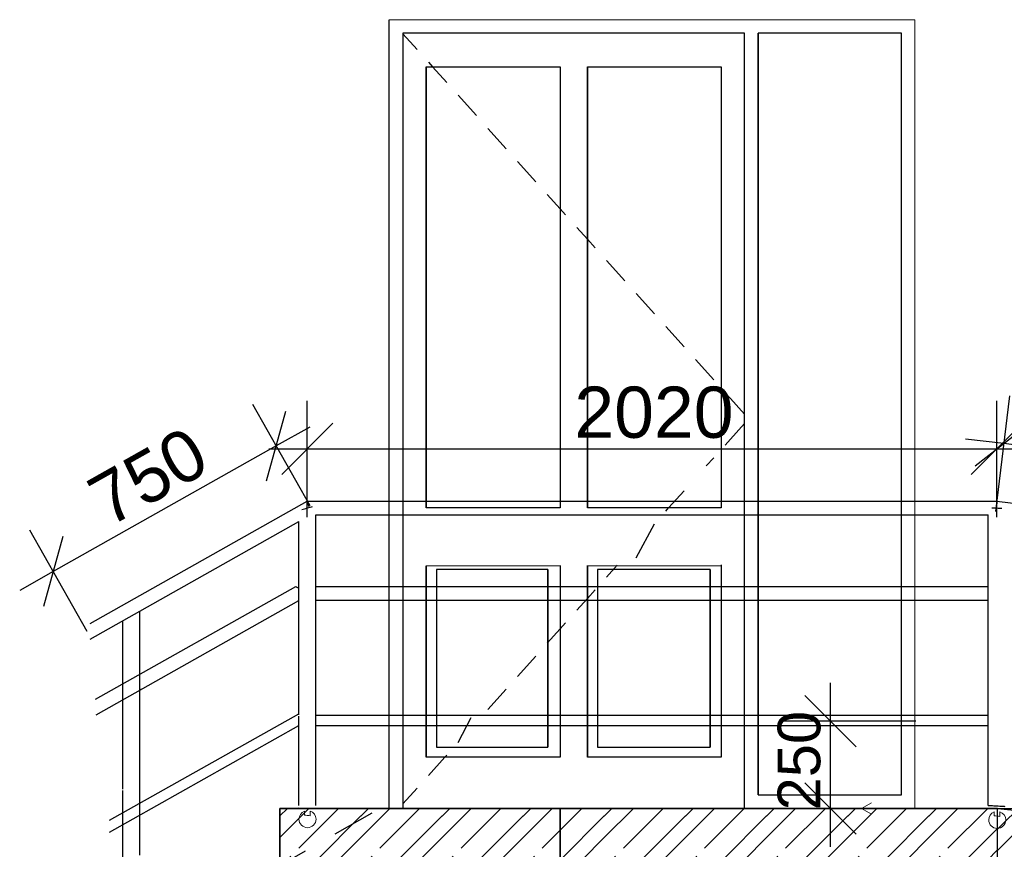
# Model space of a CAD drawing. Header units: millimetres. Extents: x 126830 to 197420, y -10585 to 21156.
# Tile 5 of 100: x 139960 to 142842, y -3914 to -1485. Entities that reach past the tile are written whole.
import ezdxf

# ---------------------------------------------------------------- set-up
doc = ezdxf.new("R2010")
doc.units = ezdxf.units.MM
doc.header["$MEASUREMENT"] = 0
doc.linetypes.add('Čárkovaná M', pattern=[225, 125, -100])
for name, color, linetype in [('Konstrukce - nenosné', 7, 'Continuous'), ('Konstrukce - nosné', 7, 'Continuous'), ('Nové_0', 7, 'Continuous'), ('Nové_Konstrukce - nosné', 7, 'Continuous'), ('Nové_Kóty - SP', 7, 'Continuous'), ('Popis', 7, 'Continuous'), ('Situace - terén', 7, 'Continuous'), ('TZB - VZT', 7, 'Continuous'), ('Výplně - Povrchové', 7, 'Continuous')]:
    doc.layers.add(name, color=color, linetype=linetype)
doc.styles.add('GENEROVANÝ_STYL_2', font='txt')
doc.dimstyles.new('GENEROVANÝ_STYL__6', dxfattribs={"dimtxt": 125, "dimasz": 142.5, "dimexe": 0.18, "dimexo": 250, "dimgap": 0, "dimtad": 1, "dimdec": 0, "dimzin": 0, "dimdsep": 46, "dimtxsty": 'GENEROVANÝ_STYL_2', "dimblk": 'ARROWHEAD_6', "dimblk1": 'ARROWHEAD_6', "dimblk2": 'ARROWHEAD_6', "dimcen": 0.09, "dimclrd": 1, "dimclre": 1, "dimclrt": 1, "dimazin": 0, "dimtfac": 1, "dimtdec": 4, "dimtmove": 2, "dimatfit": 3, "dimfxl": 1, "dimtolj": 1, "dimtzin": 0, "dimarcsym": 0})
doc.dimstyles.new('GENEROVANÝ_STYL__7', dxfattribs={"dimtxt": 150, "dimasz": 142.5, "dimexe": 0.18, "dimexo": 200, "dimgap": 0, "dimtad": 1, "dimdec": 0, "dimzin": 0, "dimdsep": 46, "dimtxsty": 'GENEROVANÝ_STYL_2', "dimblk": 'ARROWHEAD_6', "dimblk1": 'ARROWHEAD_6', "dimblk2": 'ARROWHEAD_6', "dimcen": 0.09, "dimclrd": 1, "dimclre": 1, "dimclrt": 1, "dimazin": 0, "dimtfac": 1, "dimtdec": 4, "dimtmove": 0, "dimatfit": 3, "dimfxl": 1, "dimtolj": 1, "dimtzin": 0, "dimarcsym": 0})
doc.dimstyles.new('GENEROVANÝ_STYL__8', dxfattribs={"dimtxt": 150, "dimasz": 142.5, "dimexe": 0.18, "dimexo": 200, "dimgap": 0, "dimtad": 1, "dimtih": 1, "dimtoh": 1, "dimdec": 0, "dimzin": 0, "dimdsep": 46, "dimtxsty": 'GENEROVANÝ_STYL_2', "dimblk": 'ARROWHEAD_6', "dimblk1": 'ARROWHEAD_6', "dimblk2": 'ARROWHEAD_6', "dimcen": 0.09, "dimclrd": 1, "dimclre": 1, "dimclrt": 1, "dimazin": 0, "dimtfac": 1, "dimtdec": 4, "dimtmove": 0, "dimatfit": 3, "dimfxl": 1, "dimtolj": 1, "dimtzin": 0, "dimarcsym": 0})

# ---------------------------------------------------------------- blocks, each defined once
blk = doc.blocks.new('*X4')
at = {"layer": 'Konstrukce - nenosné', "color": 7, "linetype": 'Continuous', "lineweight": 13}
for p, q in [((142842.5, -3834.9), (142877.3, -3800.2)), ((142905.8, -3834.9), (142934.7, -3806)), ((143080, -3834.9), (143093.1, -3821.9)), ((143143.3, -3834.9), (143150.6, -3827.6)), ((142821.9, -3855.5), (142842.5, -3834.9)), ((142821.9, -3918), (142905, -3834.9)), ((142876.9, -3950.2), (142992.2, -3834.9)), ((143024.2, -3890.8), (143080, -3834.9)), ((143024.2, -3953.3), (143142.5, -3834.9)), ((143092.7, -3971.9), (143229.1, -3835.5)), ((143261.7, -3890.8), (143308.9, -3843.5)), ((143261.7, -3953.3), (143365.7, -3849.2)), ((143317.5, -3984.6), (143444.9, -3857.2)), ((142956.1, -3958.1), (143024.2, -3890)), ((143171.9, -3979.8), (143261.7, -3890)), ((143387.7, -4001.5), (143499.2, -3890)), ((143499.2, -3890.8), (143524.7, -3865.2)), ((143499.2, -3953.3), (143581.5, -3870.9)), ((143555, -3984.6), (143660.7, -3878.9)), ((143603.5, -4023.2), (143736.7, -3890)), ((143736.7, -3890.8), (143740.6, -3886.9)), ((143736.7, -3953.3), (143797.4, -3892.6)), ((143792.5, -3984.6), (143876.5, -3900.5)), ((143819.3, -4044.9), (143955.7, -3908.5)), ((143974.2, -3953.3), (144013.2, -3914.3)), ((144030, -3984.6), (144092.4, -3922.2)), ((144035.1, -4066.6), (144171.5, -3930.2)), ((144211.7, -3953.3), (144229, -3935.9)), ((144267.5, -3984.6), (144308.2, -3943.9)), ((143013.6, -3963.9), (143024.2, -3953.3)), ((143229.4, -3985.6), (143261.7, -3953.3)), ((143445.2, -4007.3), (143499.2, -3953.3)), ((143661, -4029), (143736.7, -3953.3)), ((143876.8, -4050.7), (143974.2, -3953.3)), ((144093.3, -4071.7), (144211.7, -3953.3)), ((144267.5, -4071.7), (144387.4, -3951.8)), ((144330.8, -4071.7), (144444.8, -3957.6)), ((144505, -3984.6), (144524, -3965.6)), ((144505, -4071.7), (144603.2, -3973.5)), ((144568.3, -4071.7), (144660.7, -3979.3)), ((144742.5, -4071.7), (144819, -3995.2)), ((144805.8, -4071.7), (144876.5, -4001)), ((143525.1, -4014.5), (143532.1, -4007.5)), ((143762.6, -4014.5), (143769.6, -4007.5)), ((144000.1, -4014.5), (144007.1, -4007.5)), ((144237.6, -4014.5), (144244.6, -4007.5)), ((144475.1, -4014.5), (144482.1, -4007.5)), ((144712.6, -4014.5), (144719.6, -4007.5)), ((144950.1, -4014.5), (144955.7, -4008.9)), ((144980, -4071.7), (145034.9, -4016.9)), ((145043.3, -4071.7), (145092.3, -4022.6)), ((145217.5, -4071.7), (145250.7, -4038.5)), ((145280.8, -4071.7), (145308.2, -4044.3)), ((145455, -4071.7), (145466.5, -4060.2)), ((144091.9, -4072.3), (144092.5, -4071.7)), ((144171.1, -4080.2), (144179.7, -4071.7)), ((144250.9, -4088.3), (144267.5, -4071.7)), ((144307.7, -4094), (144330, -4071.7)), ((144386.9, -4101.9), (144417.2, -4071.7)), ((144466.7, -4110), (144505, -4071.7)), ((144523.5, -4115.7), (144567.5, -4071.7)), ((144602.7, -4123.6), (144654.7, -4071.7)), ((144686.7, -4127.5), (144742.5, -4071.7)), ((144739.3, -4137.4), (144805, -4071.7)), ((144818.5, -4145.3), (144892.2, -4071.7)), ((144924.2, -4127.5), (144980, -4071.7)), ((144955.1, -4159.1), (145042.5, -4071.7)), ((145034.3, -4167), (145129.7, -4071.7)), ((145161.7, -4127.5), (145217.5, -4071.7)), ((145171, -4180.8), (145280, -4071.7)), ((145250.1, -4188.7), (145367.2, -4071.7)), ((145399.2, -4127.5), (145455, -4071.7)), ((145399.2, -4190), (145517.5, -4071.7)), ((145465.9, -4210.4), (145602.5, -4073.9)), ((145518.3, -4071.7), (145524, -4066)), ((145636.7, -4127.5), (145682.3, -4081.9)), ((145636.7, -4190), (145739.1, -4087.6)), ((145692.5, -4221.3), (145818.3, -4095.5)), ((144681.9, -4131.6), (144686.7, -4126.8)), ((144897.7, -4153.3), (144924.2, -4126.8)), ((145113.5, -4175), (145161.7, -4126.8)), ((145329.3, -4196.7), (145399.2, -4126.8)), ((145545.1, -4218.4), (145636.7, -4126.8)), ((145386.8, -4202.4), (145399.2, -4190)), ((145591.2, -4235.5), (145636.7, -4190)), ((145765.4, -4235.5), (145821.3, -4179.7))]:
    blk.add_line(p, q, dxfattribs=at)
blk = doc.blocks.new('výplň_2_1', base_point=(0, 0))
at = {"layer": 'Konstrukce - nenosné', "color": 7, "linetype": 'Continuous', "lineweight": 13, "flags": 128}
blk.add_lwpolyline([(142821.9, -3944.6), (142821.9, -3794.6), (145821.3, -4095.8), (145821.3, -4235.5), (145568.9, -4235.5), (145568.9, -4220.7)], close=True, dxfattribs=at)
at = {"layer": 'Konstrukce - nenosné', "color": 7, "linetype": 'Continuous', "lineweight": 13}
blk.add_blockref('*X4', (0, 0), dxfattribs=at)
blk = doc.blocks.new('*X15')
at = {"layer": 'Konstrukce - nenosné', "color": 7, "linetype": 'Continuous', "lineweight": 13}
for p, q in [((140721.4, -3816.5), (140743.3, -3794.6)), ((140721.4, -3879), (140805.8, -3794.6)), ((140776.6, -3910.9), (140892.9, -3794.6)), ((140958.3, -3817.1), (140980.8, -3794.6)), ((140958.3, -3879.6), (141043.3, -3794.6)), ((141014.1, -3910.9), (141130.4, -3794.6)), ((141195.8, -3817.1), (141218.3, -3794.6)), ((141195.8, -3879.6), (141280.8, -3794.6)), ((141251.6, -3910.9), (141367.9, -3794.6)), ((141433.3, -3817.1), (141455.8, -3794.6)), ((141433.3, -3879.6), (141518.3, -3794.6)), ((141489.1, -3910.9), (141605.4, -3794.6)), ((141670.8, -3817.1), (141693.3, -3794.6)), ((141670.8, -3879.6), (141755.8, -3794.6)), ((141726.6, -3910.9), (141842.9, -3794.6)), ((141908.3, -3817.1), (141930.8, -3794.6)), ((141908.3, -3879.6), (141993.3, -3794.6)), ((141964.1, -3910.9), (142080.4, -3794.6)), ((142145.8, -3817.1), (142168.3, -3794.6)), ((142145.8, -3879.6), (142230.8, -3794.6)), ((142201.6, -3910.9), (142317.9, -3794.6)), ((142383.3, -3817.1), (142405.8, -3794.6)), ((142383.3, -3879.6), (142468.3, -3794.6)), ((142439.1, -3910.9), (142555.4, -3794.6)), ((142620.8, -3817.1), (142643.3, -3794.6)), ((142620.8, -3879.6), (142705.8, -3794.6)), ((142676.6, -3910.9), (142792.9, -3794.6)), ((140830, -3944.6), (140958.3, -3816.4)), ((141067.5, -3944.6), (141195.8, -3816.4)), ((141305, -3944.6), (141433.3, -3816.4)), ((141542.5, -3944.6), (141670.8, -3816.4)), ((141780, -3944.6), (141908.3, -3816.4)), ((142017.5, -3944.6), (142145.8, -3816.4)), ((142255, -3944.6), (142383.3, -3816.4)), ((142492.5, -3944.6), (142620.8, -3816.4)), ((142730, -3944.6), (142820.9, -3853.7)), ((140893.3, -3944.6), (140958.3, -3879.6)), ((141130.8, -3944.6), (141195.8, -3879.6)), ((141368.3, -3944.6), (141433.3, -3879.6)), ((141605.8, -3944.6), (141670.8, -3879.6)), ((141843.3, -3944.6), (141908.3, -3879.6)), ((142080.8, -3944.6), (142145.8, -3879.6)), ((142318.3, -3944.6), (142383.3, -3879.6)), ((142555.8, -3944.6), (142620.8, -3879.6)), ((142793.3, -3944.6), (142820.9, -3917)), ((140746.7, -3940.8), (140753.8, -3933.8)), ((140984.2, -3940.8), (140991.3, -3933.8)), ((141221.7, -3940.8), (141228.8, -3933.8)), ((141459.2, -3940.8), (141466.3, -3933.8)), ((141696.7, -3940.8), (141703.8, -3933.8)), ((141934.2, -3940.8), (141941.3, -3933.8)), ((142171.7, -3940.8), (142178.8, -3933.8)), ((142409.2, -3940.8), (142416.3, -3933.8)), ((142646.7, -3940.8), (142653.8, -3933.8))]:
    blk.add_line(p, q, dxfattribs=at)
blk = doc.blocks.new('výplň_7_1', base_point=(0, 0))
at = {"layer": 'Konstrukce - nenosné', "color": 7, "linetype": 'Continuous', "lineweight": 13, "flags": 128}
blk.add_lwpolyline([(140776.6, -3794.6), (140721.4, -3794.6), (140721.4, -3944.6), (142820.9, -3944.6), (142820.9, -3794.6), (140801.6, -3794.6)], close=True, dxfattribs=at)
at = {"layer": 'Konstrukce - nenosné', "color": 7, "linetype": 'Continuous', "lineweight": 13}
blk.add_blockref('*X15', (0, 0), dxfattribs=at)
blk = doc.blocks.new('Čára_16_1', base_point=(142423.7, -3794.6))
at = {"layer": 'Popis', "color": 7, "linetype": 'Continuous', "lineweight": 13}
for q in [(142452.4, -3778.1), (145676.2, -3794.6), (142452.4, -3811.2)]:
    blk.add_line((142423.7, -3794.6), q, dxfattribs=at)
blk = doc.blocks.new('*D79')
at = {"layer": 'Nové_Kóty - SP', "color": 1, "linetype": 'Continuous', "lineweight": 25}
for p, q in [((142332.8, -3538.7), (142332.8, -3426.2)), ((142407.8, -3613.7), (142257.8, -3463.7)), ((142582.8, -3538.7), (142192.2, -3538.7)), ((142332.8, -3794.6), (142332.8, -3538.7)), ((142257.8, -3719.6), (142407.8, -3869.6)), ((142582.8, -3794.6), (142192.2, -3794.6)), ((142332.8, -3907.1), (142332.8, -3794.6))]:
    blk.add_line(p, q, dxfattribs=at)
at = {"layer": 'Nové_Kóty - SP', "color": 1, "lineweight": 25, "insert": (142304.8, -3800.1), "char_height": 125, "attachment_point": 7, "rotation": 90, "style": 'GENEROVANÝ_STYL_2'}
blk.add_mtext('\\A1;{\\pql;\\fArial|b0|i0|c0|p38;250}', dxfattribs=at)
blk = doc.blocks.new('ARROWHEAD_6')
at = {"color": 0, "linetype": 'Continuous', "lineweight": 0}
for p, q in [((-0.5, -0.5), (0.5, 0.5)), ((0, 0), (-1, 0))]:
    blk.add_line(p, q, dxfattribs=at)
blk = doc.blocks.new('*D81')
at = {"layer": 'Nové_Kóty - SP', "color": 1, "linetype": 'Continuous', "lineweight": 25}
for p, q in [((142856.7, -2586.6), (142816.1, -2924.8)), ((142923.3, -2660.7), (142756.5, -2791.7)), ((142839.9, -2726.2), (142728.2, -2712.8)), ((145818.5, -3083.7), (142839.9, -2726.2)), ((145835.2, -2944.1), (145794.6, -3282.3)), ((145735.1, -3149.2), (145901.9, -3018.2)), ((145930.2, -3097.1), (145818.5, -3083.7))]:
    blk.add_line(p, q, dxfattribs=at)
at = {"layer": 'Nové_Kóty - SP', "color": 1, "lineweight": 25, "insert": (144078.1, -2844.6), "char_height": 150, "attachment_point": 7, "rotation": 353.1557, "style": 'GENEROVANÝ_STYL_2'}
blk.add_mtext('\\A1;{\\pql;\\fArial|b0|i0|c0|p38;3\xa0000}', dxfattribs=at)
blk = doc.blocks.new('*D82')
at = {"layer": 'Nové_Kóty - SP', "color": 1, "linetype": 'Continuous', "lineweight": 25}
for p, q in [((140801.6, -2941.2), (140801.6, -2600.6)), ((142819.7, -2941.2), (142819.7, -2600.6)), ((140876.6, -2666.2), (140726.6, -2816.2)), ((142744.7, -2816.2), (142894.7, -2666.2)), ((140689.1, -2741.2), (140801.6, -2741.2)), ((140801.6, -2741.2), (142819.7, -2741.2)), ((142819.7, -2741.2), (142932.2, -2741.2))]:
    blk.add_line(p, q, dxfattribs=at)
at = {"layer": 'Nové_Kóty - SP', "color": 1, "lineweight": 25, "insert": (141583, -2711.2), "char_height": 150, "attachment_point": 7, "style": 'GENEROVANÝ_STYL_2'}
blk.add_mtext('\\A1;{\\pql;\\fArial|b0|i0|c0|p38;2020}', dxfattribs=at)
blk = doc.blocks.new('*D83')
at = {"layer": 'Nové_Kóty - SP', "color": 1, "linetype": 'Continuous', "lineweight": 25}
for p, q in [((140641.4, -2610.5), (140808.6, -2907.3)), ((140681.9, -2835.2), (140739, -2630.9)), ((140808.5, -2677.8), (140710.5, -2733)), ((140710.5, -2733), (140057.8, -3100.7)), ((139988.8, -2978.1), (140156, -3274.9)), ((140086.4, -2998.5), (140029.3, -3202.8)), ((140057.8, -3100.7), (139959.8, -3155.9))]:
    blk.add_line(p, q, dxfattribs=at)
at = {"layer": 'Nové_Kóty - SP', "color": 1, "lineweight": 25, "insert": (140220.7, -2974.5), "char_height": 150, "attachment_point": 7, "rotation": 29.3939, "style": 'GENEROVANÝ_STYL_2'}
blk.add_mtext('\\A1;{\\pql;\\fArial|b0|i0|c0|p38;750}', dxfattribs=at)

msp = doc.modelspace()

# ---------------------------------------------------------------- linework, layer by layer
at = {"layer": 'Konstrukce - nenosné', "color": 1, "linetype": 'Continuous', "lineweight": 18}
for p, q in [((140721.4, -3794.6), (140776.6, -3794.6)), ((140721.4, -3964.6), (140721.4, -3794.6)), ((140801.6, -3794.6), (142818.7, -3794.6)), ((142818.7, -3794.6), (142819.1, -3794.6))]:
    msp.add_line(p, q, dxfattribs=at)
at = {"layer": 'Konstrukce - nosné', "color": 7, "linetype": 'Continuous', "lineweight": 13}
for p, q in [((141041.1, -1484.6), (142579.7, -1484.6)), ((142579.7, -1484.6), (142579.6, -3794.6)), ((141149.3, -3083.7), (141541.3, -3083.7)), ((141621.3, -3083.7), (142013.3, -3083.7))]:
    msp.add_line(p, q, dxfattribs=at)
at = {"layer": 'Nové_0', "color": 1, "linetype": 'Continuous', "lineweight": 25}
for p, q in [((140166.2, -3252.5), (140801.6, -2894.6)), ((140801.6, -2894.6), (140801.6, -2894.9)), ((140801.6, -2894.6), (142819.7, -2894.6)), ((140801.6, -2894.9), (140801.9, -2895.8)), ((140801.9, -2895.8), (140802.2, -2897.2)), ((140802.2, -2897.2), (140802.8, -2899.2)), ((140802.8, -2899.2), (140803.4, -2901.7)), ((140803.4, -2901.7), (140804.1, -2904.6)), ((140804.1, -2904.6), (140805, -2907.7)), ((140805, -2907.7), (140805.8, -2911.1)), ((140814, -2911.3), (140817, -2910.5)), ((142818.9, -2907.7), (142818.7, -2911.1)), ((142819.1, -2904.6), (142818.9, -2907.7)), ((142819.2, -2901.7), (142819.1, -2904.6)), ((142819.4, -2899.2), (142819.2, -2901.7)), ((142819.5, -2897.2), (142819.4, -2899.2)), ((142819.6, -2895.8), (142819.5, -2897.2)), ((142819.7, -2894.9), (142819.6, -2895.8)), ((142819.7, -2894.6), (142819.7, -2894.9)), ((142819.7, -2894.6), (145798.3, -3252.1)), ((140785.2, -2918.8), (140785.4, -2918.8)), ((140785.4, -2918.8), (140789, -2917.8)), ((140789, -2917.8), (140793, -2916.8)), ((140793, -2916.8), (140797.2, -2915.7)), ((140797.2, -2915.7), (140801.5, -2914.6)), ((140801.5, -2914.6), (140805.8, -2913.4)), ((140805.8, -2911.1), (140806.4, -2913.3)), ((140805.8, -2913.4), (140810.1, -2912.3)), ((140810.1, -2912.3), (140814, -2911.3)), ((140826.6, -3508.1), (140826.6, -2934.6)), ((140826.6, -2934.6), (142794.7, -2934.6)), ((142794.7, -3508.1), (142794.7, -2934.6)), ((142804.7, -2913.7), (142807.1, -2913.8)), ((142807.1, -2913.8), (142811.1, -2914)), ((142811.1, -2914), (142815.3, -2914.3)), ((142815.3, -2914.3), (142819.6, -2914.6)), ((142818.7, -2911.1), (142818.5, -2914.5)), ((142819.6, -2914.6), (142824, -2914.8)), ((142824, -2914.8), (142828.2, -2915.1)), ((142828.2, -2915.1), (142832.1, -2915.3)), ((142832.1, -2915.3), (142834.6, -2915.5)), ((140166.2, -3298.4), (140776.6, -2954.5)), ((140776.6, -3519.9), (140776.6, -2954.5)), ((140181.7, -3474.8), (140767.8, -3144.6)), ((140767.8, -3144.6), (140768.1, -3144.7)), ((140768.1, -3144.7), (140769, -3145.3)), ((140769, -3145.3), (140770.5, -3146.1)), ((140770.5, -3146.1), (140772.5, -3147.3)), ((140772.5, -3147.3), (140774.9, -3148.7)), ((140774.9, -3148.7), (140776.6, -3149.7)), ((140826.6, -3144.6), (142794.7, -3144.6)), ((140183.3, -3519.8), (140776.6, -3185.6)), ((140826.6, -3184.6), (142794.7, -3184.6)), ((140311.4, -3727.4), (140311.4, -3216.6)), ((140261.4, -3738.4), (140261.4, -3244.8)), ((140311.4, -3443.9), (140311.7, -3444.3)), ((140311.7, -3444.3), (140312.4, -3445.6)), ((140312.4, -3445.6), (140312.8, -3446.4)), ((140312.8, -3446.4), (140313, -3446.7)), ((140826.6, -3650.3), (140826.6, -3508.1)), ((142794.7, -3650.8), (142794.7, -3508.1)), ((140223, -3829.1), (140776.6, -3517.3)), ((140776.6, -3662.1), (140776.6, -3524.4)), ((140826.6, -3521.1), (142794.7, -3521.1)), ((140223, -3863.6), (140776.6, -3551.7)), ((140826.6, -3551.1), (142794.7, -3551.1)), ((140826.6, -3785.6), (140826.6, -3650.6)), ((142794.7, -3785.4), (142794.7, -3650.6)), ((140776.6, -3785.6), (140776.6, -3662.1)), ((140261.4, -4089.6), (140261.4, -3741.6)), ((140311, -3931.1), (140311.4, -3727.4)), ((140776.6, -3792.1), (140776.9, -3792)), ((140776.6, -3792.1), (140776.9, -3792)), ((142794.7, -3785.4), (142795.1, -3785.4)), ((142795.1, -3785.4), (142796.2, -3785.4)), ((142796.2, -3785.4), (142798, -3785.6)), ((142798, -3785.6), (142800.5, -3785.7)), ((142800.5, -3785.7), (142803.6, -3785.9)), ((142803.6, -3785.9), (142807.1, -3786.1)), ((142807.1, -3786.1), (142811.1, -3786.3)), ((142811.1, -3786.3), (142815.3, -3786.6)), ((142815.3, -3786.6), (142819.6, -3786.8)), ((142819.6, -3786.8), (142824, -3787.1)), ((142824, -3787.1), (142828.2, -3787.4)), ((142828.2, -3787.4), (142832.1, -3787.6)), ((142832.1, -3787.6), (142835.7, -3787.8)), ((142835.7, -3787.8), (142838.8, -3788)), ((142838.8, -3788), (142841.3, -3788.1)), ((142841.3, -3788.1), (142843.2, -3788.3))]:
    msp.add_line(p, q, dxfattribs=at)
at = {"layer": 'Nové_Konstrukce - nosné', "color": 1, "linetype": 'Continuous', "lineweight": 25}
for p, q in [((141041.1, -1524.6), (141041.1, -1484.6)), ((141041.1, -2794), (141041.1, -1524.6)), ((141081.1, -1524.6), (141081.1, -2793.9)), ((142081.1, -1524.6), (141081.1, -1524.6)), ((141081.3, -1524.6), (141081.3, -2793.9)), ((141081.3, -1526), (141122.7, -1572.2)), ((142081.1, -2791.3), (142081.1, -1524.6)), ((142121.1, -1524.6), (142121.1, -2791.2)), ((142121.1, -2791.2), (142121.1, -1524.6)), ((142541.1, -1524.6), (142121.1, -1524.6)), ((142541.1, -2790.2), (142541.1, -1524.6)), ((141156.1, -1609.4), (141168, -1622.6)), ((141149.3, -1622.6), (141149.3, -2793.7)), ((141149.3, -2793.7), (141149.3, -1622.6)), ((141149.3, -1622.6), (141541.3, -1622.6)), ((141168, -1622.6), (141209.5, -1668.9)), ((141541.3, -1622.6), (141541.3, -2792.7)), ((141621.3, -1622.6), (141621.3, -2792.5)), ((141621.3, -2792.5), (141621.3, -1622.6)), ((141621.3, -1622.6), (142013.3, -1622.6)), ((142013.3, -1622.6), (142013.3, -2791.5)), ((141242.9, -1706.1), (141296.4, -1765.7)), ((141329.8, -1802.9), (141383.2, -1862.4)), ((141416.6, -1899.6), (141470, -1959.2)), ((141503.4, -1996.4), (141541.3, -2038.6)), ((141541.3, -2038.6), (141556.9, -2055.9)), ((141590.3, -2093.1), (141621.3, -2127.7)), ((141621.3, -2127.7), (141643.7, -2152.7)), ((141677.1, -2189.9), (141730.5, -2249.4)), ((141763.9, -2286.6), (141817.4, -2346.2)), ((141850.7, -2383.4), (141904.2, -2442.9)), ((141937.6, -2480.1), (141991, -2539.7)), ((142024.4, -2576.9), (142039.8, -2594.1)), ((142039.8, -2594.1), (142081.1, -2640.1)), ((142039.8, -2713.2), (142081.1, -2667.2)), ((142024.4, -2730.4), (142039.8, -2713.2)), ((141041.1, -3084), (141041.1, -2794)), ((141081.1, -2793.9), (141081.1, -3083.9)), ((141081.3, -2793.9), (141081.3, -3083.9)), ((141149.3, -2793.7), (141149.3, -2914.6)), ((141149.3, -2914.6), (141149.3, -2793.7)), ((141541.3, -2792.7), (141541.3, -2914.6)), ((141621.3, -2792.5), (141621.3, -2914.6)), ((141621.3, -2914.6), (141621.3, -2792.5)), ((141969.4, -2791.6), (141991, -2767.6)), ((142013.3, -2791.5), (142013.3, -2914.6)), ((142081.1, -3081.3), (142081.1, -2791.3)), ((142121.1, -2791.2), (142121.1, -3081.2)), ((142121.1, -3081.2), (142121.1, -2791.2)), ((142541.1, -3080.2), (142541.1, -2790.2)), ((141859, -2914.6), (141904.2, -2864.3)), ((141541.3, -2914.6), (141149.3, -2914.6)), ((142013.3, -2914.6), (141621.3, -2914.6)), ((141850.7, -2923.9), (141859, -2914.6)), ((141763.9, -3060.6), (141817.4, -2961.1)), ((141541.3, -3082.7), (141541.3, -3527.7)), ((141621.3, -3082.5), (141621.3, -3527.5)), ((141621.3, -3527.5), (141621.3, -3082.5)), ((141677.1, -3117.4), (141708.6, -3082.3)), ((142013.3, -3081.5), (142013.3, -3526.5)), ((142081.1, -3526.3), (142081.1, -3081.3)), ((142121.1, -3081.2), (142121.1, -3526.2)), ((142121.1, -3526.2), (142121.1, -3081.2)), ((142541.1, -3525.2), (142541.1, -3080.2)), ((141041.1, -3529), (141041.1, -3084)), ((141081.1, -3083.9), (141081.1, -3528.9)), ((141081.3, -3083.9), (141081.3, -3528.9)), ((141149.3, -3083.7), (141149.3, -3528.7)), ((141149.3, -3528.7), (141149.3, -3083.7)), ((141505.3, -3094.6), (141179.3, -3094.6)), ((141179.3, -3094.6), (141179.3, -3528.7)), ((141505.3, -3527.8), (141505.3, -3094.6)), ((141505.3, -3094.6), (141505.3, -3527.8)), ((141980.3, -3094.6), (141651.3, -3094.6)), ((141651.3, -3094.6), (141651.3, -3527.5)), ((141980.3, -3526.6), (141980.3, -3094.6)), ((141980.3, -3094.6), (141980.3, -3526.6)), ((141621.3, -3179.6), (141643.7, -3154.6)), ((141590.3, -3214.1), (141621.3, -3179.6)), ((141541.3, -3268.7), (141556.9, -3251.3)), ((141503.4, -3310.9), (141541.3, -3268.7)), ((141416.6, -3407.6), (141470, -3348.1)), ((141329.8, -3504.4), (141383.2, -3444.9)), ((141041.1, -3794.6), (141041.1, -3529)), ((141081.1, -3528.9), (141081.1, -3794.6)), ((141081.3, -3528.9), (141081.3, -3794.6)), ((141149.3, -3528.7), (141149.3, -3644.6)), ((141149.3, -3644.6), (141149.3, -3528.7)), ((141179.3, -3528.7), (141179.3, -3614.6)), ((141242.9, -3601.1), (141281.3, -3528.4)), ((141505.3, -3614.6), (141505.3, -3527.8)), ((141505.3, -3527.8), (141505.3, -3614.6)), ((141541.3, -3527.7), (141541.3, -3644.6)), ((141621.3, -3527.5), (141621.3, -3644.6)), ((141621.3, -3644.6), (141621.3, -3527.5)), ((141651.3, -3527.5), (141651.3, -3614.6)), ((141980.3, -3614.6), (141980.3, -3526.6)), ((141980.3, -3526.6), (141980.3, -3614.6)), ((142013.3, -3526.5), (142013.3, -3644.6)), ((142081.1, -3794.6), (142081.1, -3526.3)), ((142121.1, -3526.2), (142121.1, -3754.6)), ((142121.1, -3754.6), (142121.1, -3526.2)), ((142541.1, -3754.6), (142541.1, -3525.2)), ((141179.3, -3614.6), (141505.3, -3614.6)), ((141651.3, -3614.6), (141980.3, -3614.6)), ((141541.3, -3644.6), (141149.3, -3644.6)), ((141156.1, -3697.9), (141203.9, -3644.6)), ((141203.9, -3644.6), (141209.5, -3638.4)), ((142013.3, -3644.6), (141621.3, -3644.6)), ((141081.3, -3781.3), (141122.7, -3735.1)), ((142121.1, -3754.6), (142541.1, -3754.6))]:
    msp.add_line(p, q, dxfattribs=at)
at = {"layer": 'Situace - terén', "color": 1, "linetype": 'Čárkovaná M', "lineweight": 25}
msp.add_line((140296.4, -4202.8), (141028.2, -3786.8), dxfattribs=at)
at = {"layer": 'TZB - VZT', "color": 5, "linetype": 'Continuous', "lineweight": 35}
for p, q in [((142821.9, -3794.6), (140721.4, -3794.6)), ((140721.4, -3794.6), (140721.4, -3939.6)), ((145821.3, -4095.6), (142821.9, -3794.6))]:
    msp.add_line(p, q, dxfattribs=at)
at = {"layer": 'TZB - VZT', "color": 7, "linetype": 'Continuous', "lineweight": 25}
for p, q in [((142821.9, -3794.6), (140721.4, -3794.6)), ((140721.4, -3794.6), (140721.4, -3939.6)), ((145821.3, -4095.6), (142821.9, -3794.6))]:
    msp.add_line(p, q, dxfattribs=at)
at = {"layer": 'TZB - VZT', "color": 7, "linetype": 'Continuous', "lineweight": 35}
msp.add_line((141541.4, -3794.6), (141541.4, -4274.6), dxfattribs=at)
at = {"layer": 'Výplně - Povrchové', "color": 7, "linetype": 'Continuous', "lineweight": 13, "flags": 128}
for points in [[(140810, -3802), (140810, -3815.8), (140805.8, -3815.2), (140801.5, -3814.7), (140797.1, -3814.2), (140792.9, -3813.7), (140792.9, -3802.5, 0.306784), (140777.2, -3825.7, 1), (140827.2, -3825.7, 0.32376)], [(142828.6, -3804.2), (142828.6, -3818), (142824.4, -3817.5), (142820, -3817), (142815.7, -3816.5), (142811.5, -3816), (142811.5, -3804.7, 0.306784), (142795.8, -3828, 1), (142845.8, -3828, 0.32376)]]:
    msp.add_lwpolyline(points, format="xyb", close=True, dxfattribs=at)

# ---------------------------------------------------------------- block references
at = {"layer": 'Konstrukce - nenosné', "color": 7, "linetype": 'Continuous', "lineweight": 13}
for name in ['výplň_7_1', 'výplň_2_1']:
    msp.add_blockref(name, (0, 0), dxfattribs=at)
at = {"layer": 'Popis', "color": 7, "linetype": 'Continuous', "lineweight": 13}
msp.add_blockref('Čára_16_1', (142423.7, -3794.6), dxfattribs=at)

# ---------------------------------------------------------------- dimensions: what is measured, and where the dimension line sits
at = {"layer": 'Nové_Kóty - SP', "color": 1, "linetype": 'Continuous', "lineweight": 25}
dim = msp.add_linear_dim(base=(142839.9, -2726.2), p1=(145798.2, -3252.4), p2=(142819.7, -2894.9), angle=173.1557, dimstyle='GENEROVANÝ_STYL__7', dxfattribs=at)
dim.commit()
dim.dimension.update_dxf_attribs({"geometry": '*D81', "text_midpoint": (144342.9, -2800.8), "dimtype": 160, "text_rotation": 353.1557})
dim = msp.add_linear_dim(base=(142819.7, -2741.2), p1=(140801.6, -2894.9), p2=(142819.7, -2894.9), text='2020', dimstyle='GENEROVANÝ_STYL__8', dxfattribs=at)
dim.commit()
dim.dimension.update_dxf_attribs({"geometry": '*D82', "text_midpoint": (141811.7, -2636.2), "dimtype": 160})
for base, p1, p2, angle, text, dimstyle, picture, middle, turn in [((140057.8, -3100.7), (140801.6, -2894.9), (140166.2, -3293), 209.3939, '750', 'GENEROVANÝ_STYL__7', '*D83', (140333.3, -2825), 29.3939), ((142332.8, -3538.7), (142422.5, -3794.6), (142360.4, -3538.7), 90, '250', 'GENEROVANÝ_STYL__6', '*D79', (142242.3, -3657.2), 90)]:
    dim = msp.add_linear_dim(base=base, p1=p1, p2=p2, angle=angle, text=text, dimstyle=dimstyle, dxfattribs=at)
    dim.commit()
    dim.dimension.update_dxf_attribs({"geometry": picture, "text_midpoint": middle, "dimtype": 160, "text_rotation": turn})

doc.saveas('drawing.dxf')
